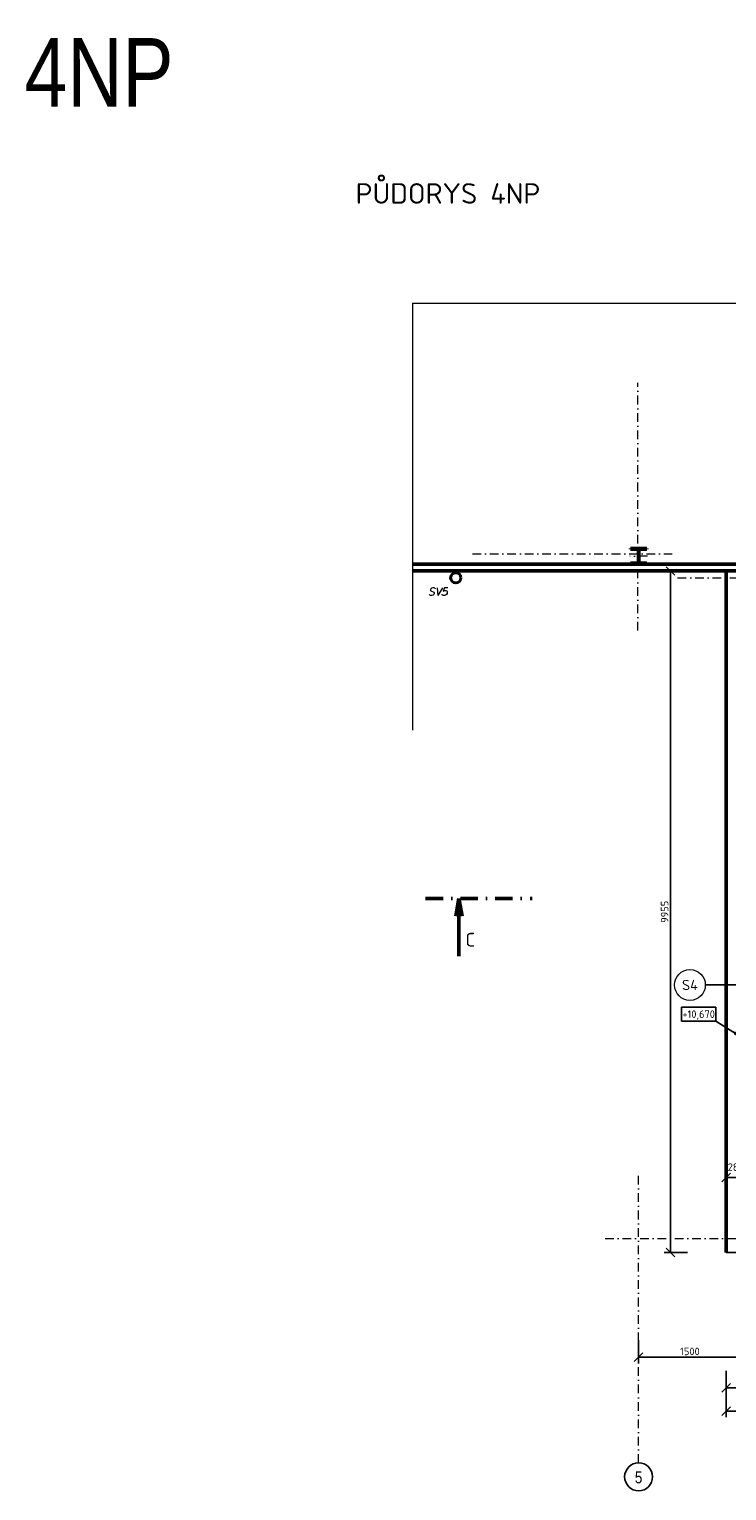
# Model space of a CAD drawing. Header units: millimetres. Extents: x -118752 to 407724, y -73278 to 155058.
# Tile 23 of 256: x 76542 to 86732, y -68883 to -47536. Entities that reach past the tile are written whole.
import ezdxf
from ezdxf.enums import TextEntityAlignment as Align

# ---------------------------------------------------------------- set-up
doc = ezdxf.new("R2010")
doc.units = ezdxf.units.MM
doc.header["$LTSCALE"] = 10
doc.linetypes.add('DASHDOT', pattern=[25.4, 12.7, -6.35, 0, -6.35])
for name, color, linetype, lineweight in [('CKBUBLINY', 1, 'Continuous', 18), ('CKBUBLINY_POPIS', 3, 'Continuous', 25), ('CKKOTY', 3, 'Continuous', 25), ('CKKOTY_VYS', 3, 'Continuous', 25), ('CKPOPIS_POHLED', 3, 'Continuous', 25), ('CKRASTR', 7, 'DASHDOT', 15), ('CKRASTR_POPIS', 3, 'Continuous', 25), ('CKREZY_OZNACENI', 4, 'DASHDOT', 50), ('CKSTENY_PODROVINOU', 7, 'Continuous', 25), ('CKSTENY_REZ', 6, 'Continuous', 50), ('CKTEXTY_MALE', 3, 'Continuous', 18), ('CSPROFILY_OSY', 1, 'DASHDOT', 18), ('CSPROFILY_REZY', 4, 'Continuous', 50), ('ZTI-DEŠŤOVÁ-KANALIZACE', 210, 'KANALIZACE', 40)]:
    doc.layers.add(name, color=color, linetype=linetype, lineweight=lineweight)
doc.styles.add('Arial', font='arial.ttf', dxfattribs={"width": 0.8})
doc.styles.add('KURZIVA', font='italic__.ttf')
doc.styles.get("Standard").update_dxf_attribs({"font": 'isocpeur.ttf'})
doc.linetypes.add('KANALIZACE', pattern='A,30,-3.5,["C",Standard,S=2.54,R=0,X=-3.81,Y=-1.27],-0.001', length=33.501)
doc.linetypes.add('PRERUSENI', pattern='A,60,[100,CADKON.SHX,S=2.5,R=0,X=0,Y=0],-10', length=70)
doc.dimstyles.new('CADKON', dxfattribs={"dimscale": 50, "dimtxt": 2.2, "dimasz": 2.5, "dimexe": 1.8, "dimexo": 5, "dimgap": 0.6, "dimtad": 1, "dimrnd": 1, "dimtxsty": 'Standard', "dimblk1": 'OBLIQUE', "dimblk2": 'OBLIQUE', "dimsah": 1, "dimcen": 2.5, "dimadec": 1, "dimazin": 2, "dimtfac": 1, "dimtdec": 4, "dimtix": 1, "dimtmove": 2, "dimatfit": 3, "dimldrblk": 'OPEN30', "dimfxl": 5, "dimfxlon": 1, "dimtolj": 1, "dimarcsym": 0})

# ---------------------------------------------------------------- blocks, each defined once
blk = doc.blocks.new('_OBLIQUE')
at = {"color": 0, "linetype": 'ByBlock'}
blk.add_line((-0.5, -0.5), (0.5, 0.5), dxfattribs=at)
blk = doc.blocks.new('*D8133')
at = {"layer": 'CKKOTY', "color": 0, "lineweight": -2}
for p, q in [((85444, -66683), (85444, -67023)), ((86944, -66683), (86944, -67023)), ((86944, -66933), (85444, -66933))]:
    blk.add_line(p, q, dxfattribs=at)
at = {"layer": 'Defpoints', "color": 0}
for p in [(85444, -65199), (86944, -65404), (85444, -66933)]:
    blk.add_point(p, dxfattribs=at)
at = {"layer": 'CKKOTY', "color": 0, "lineweight": -2, "xscale": 125, "yscale": 125, "zscale": 125, "rotation": 180}
blk.add_blockref('_OBLIQUE', (85444, -66933), dxfattribs=at)
at = {"layer": 'CKKOTY', "color": 0, "lineweight": -2, "xscale": 125, "yscale": 125, "zscale": 125}
blk.add_blockref('_OBLIQUE', (86944, -66933), dxfattribs=at)
at = {"layer": 'CKKOTY', "color": 0, "insert": (86194, -66848), "char_height": 110, "attachment_point": 5}
blk.add_mtext('\\A1;1500', dxfattribs=at)
blk = doc.blocks.new('_Open30')
at = {"color": 0, "lineweight": -2}
for p, q in [((-1, 0.27), (0, 0)), ((0, 0), (-1, -0.27)), ((0, 0), (-1, 0))]:
    blk.add_line(p, q, dxfattribs=at)
blk = doc.blocks.new('*D8134')
at = {"layer": 'CKKOTY', "color": 0, "lineweight": -2}
for p, q in [((86724, -67130), (86724, -67470)), ((91229, -67130), (91229, -67470)), ((86724, -67380), (91229, -67380))]:
    blk.add_line(p, q, dxfattribs=at)
at = {"layer": 'Defpoints', "color": 0}
for p in [(86724, -65404), (91229, -65404), (91229, -67380)]:
    blk.add_point(p, dxfattribs=at)
at = {"layer": 'CKKOTY', "color": 0, "lineweight": -2, "xscale": 125, "yscale": 125, "zscale": 125, "rotation": 180}
blk.add_blockref('_OBLIQUE', (86724, -67380), dxfattribs=at)
at = {"layer": 'CKKOTY', "color": 0, "lineweight": -2, "xscale": 125, "yscale": 125, "zscale": 125}
blk.add_blockref('_OBLIQUE', (91229, -67380), dxfattribs=at)
at = {"layer": 'CKKOTY', "color": 0, "insert": (88977, -67295), "char_height": 110, "attachment_point": 5}
blk.add_mtext('\\A1;4505', dxfattribs=at)
blk = doc.blocks.new('_Open90')
at = {"color": 0, "lineweight": -2}
for p, q in [((0, 0), (-1, 0)), ((-0.5, 0.5), (0, 0)), ((0, 0), (-0.5, -0.5))]:
    blk.add_line(p, q, dxfattribs=at)
blk = doc.blocks.new('*D8146')
at = {"layer": 'CKKOTY', "color": 0, "lineweight": -2}
for p, q in [((86724, -64556), (86724, -64216)), ((87004, -64556), (87004, -64216)), ((87004, -64306), (86724, -64306))]:
    blk.add_line(p, q, dxfattribs=at)
at = {"layer": 'Defpoints', "color": 0}
for p in [(86724, -64306), (87004, -65124), (86724, -65404)]:
    blk.add_point(p, dxfattribs=at)
at = {"layer": 'CKKOTY', "color": 0, "lineweight": -2, "xscale": 125, "yscale": 125, "zscale": 125, "rotation": 180}
blk.add_blockref('_OBLIQUE', (86724, -64306), dxfattribs=at)
at = {"layer": 'CKKOTY', "color": 0, "lineweight": -2, "xscale": 125, "yscale": 125, "zscale": 125}
blk.add_blockref('_OBLIQUE', (87004, -64306), dxfattribs=at)
at = {"layer": 'CKKOTY', "color": 0, "insert": (86863, -64156), "char_height": 110, "attachment_point": 5}
blk.add_mtext('\\A1;280', dxfattribs=at)
blk = doc.blocks.new('*D8311')
at = {"layer": 'CKKOTY', "color": 0, "lineweight": -2}
for p, q in [((86724, -67470), (86724, -67810)), ((103664, -67470), (103664, -67810)), ((86724, -67720), (103664, -67720))]:
    blk.add_line(p, q, dxfattribs=at)
at = {"layer": 'Defpoints', "color": 0}
for p in [(86724, -65404), (103664, -65404), (103664, -67720)]:
    blk.add_point(p, dxfattribs=at)
at = {"layer": 'CKKOTY', "color": 0, "lineweight": -2, "xscale": 125, "yscale": 125, "zscale": 125, "rotation": 180}
blk.add_blockref('_OBLIQUE', (86724, -67720), dxfattribs=at)
at = {"layer": 'CKKOTY', "color": 0, "lineweight": -2, "xscale": 125, "yscale": 125, "zscale": 125}
blk.add_blockref('_OBLIQUE', (103664, -67720), dxfattribs=at)
at = {"layer": 'CKKOTY', "color": 0, "insert": (95194, -67635), "char_height": 110, "attachment_point": 5}
blk.add_mtext('\\A1;16940', dxfattribs=at)
blk = doc.blocks.new('*D8312')
at = {"layer": 'CKKOTY', "color": 0, "lineweight": -2}
for p, q in [((86159, -55449), (85819, -55449)), ((85909, -65404), (85909, -55449)), ((86159, -65404), (85819, -65404))]:
    blk.add_line(p, q, dxfattribs=at)
at = {"layer": 'Defpoints', "color": 0}
for p in [(85909, -55449), (86724, -55449), (86724, -65404)]:
    blk.add_point(p, dxfattribs=at)
at = {"layer": 'CKKOTY', "color": 0, "lineweight": -2, "xscale": 125, "yscale": 125, "zscale": 125}
for p, rotation in [((85909, -55449), 90), ((85909, -65404), 270)]:
    blk.add_blockref('_OBLIQUE', p, dxfattribs=dict(at, rotation=rotation))
at = {"layer": 'CKKOTY', "color": 0, "insert": (85824, -60427), "char_height": 110, "attachment_point": 5, "rotation": 90}
blk.add_mtext('\\A1;9955', dxfattribs=at)
blk = doc.blocks.new('*U5246')
at = {"color": 0, "linetype": 'ByBlock', "lineweight": -2}
blk.add_lwpolyline([(-5, -2), (5, -2), (5, 2), (-5, 2), (-5, -2)], dxfattribs=at)
blk = doc.blocks.new('CK_S_EXT_HEAHEA240')
for p, q in [((-120, 115), (120, 115)), ((-120, 115), (-120, 103)), ((-120, 103), (-24.75, 103)), ((-3.75, -82), (-3.75, 82)), ((3.75, -82), (3.75, 82)), ((120, 103), (24.75, 103)), ((120, 115), (120, 103)), ((-120, -115), (-120, -103)), ((-120, -103), (-24.75, -103)), ((-120, -115), (120, -115)), ((120, -103), (24.75, -103)), ((120, -115), (120, -103))]:
    blk.add_line(p, q)
for centre, start, end in [((-24.75, 82), 0, 90), ((24.75, 82), 90, 180), ((-24.75, -82), 270, 0), ((24.75, -82), 180, 270)]:
    blk.add_arc(centre, 21, start, end)
blk = doc.blocks.new('CK_BUBBLE_1_0_0')
at = {"color": 0, "linetype": 'ByBlock', "lineweight": -2}
blk.add_circle((0, 0), 1, dxfattribs=at)

msp = doc.modelspace()

# ---------------------------------------------------------------- linework, layer by layer
at = {"layer": 'CKRASTR', "linetype": 'PRERUSENI'}
for q in [(82142.953, -57775.336), (104744.547, -51536.667)]:
    msp.add_line((82142.953, -51536.667), q, dxfattribs=at)
at = {"layer": 'CKRASTR'}
for p, q in [((85432.373, -56318.45), (85432.373, -52698.898)), ((83017.955, -55198.898), (85932.373, -55198.898)), ((86014.432, -55548.898), (88010.503, -55548.898)), ((85444.387, -68476.36), (85444.387, -64193.287)), ((84956.815, -65198.898), (106484.245, -65198.898))]:
    msp.add_line(p, q, dxfattribs=at)
at = {"layer": 'CKRASTR_POPIS'}
msp.add_circle((85444.387, -68679.174), 203.923, dxfattribs=at)
at = {"layer": 'CKREZY_OZNACENI', "ltscale": 2}
msp.add_line((82333.487, -60230.74), (83887.438, -60230.74), dxfattribs=at)
at = {"layer": 'CKREZY_OZNACENI', "linetype": 'Continuous'}
for q in [(82774.317, -60489.252), (82819.9, -61076.191), (82865.483, -60489.252)]:
    msp.add_line((82819.9, -60230.74), q, dxfattribs=at)
at = {"layer": 'CKSTENY_PODROVINOU'}
for p, q in [((86724.387, -65404.398), (86724.387, -55448.898)), ((91229.387, -65404.398), (86724.387, -65404.398))]:
    msp.add_line(p, q, dxfattribs=at)
at = {"layer": 'CKSTENY_REZ'}
for p, q in [((82142.953, -55348.898), (103564.387, -55348.898)), ((82142.953, -55448.898), (91559.387, -55448.898)), ((86724.387, -55448.898), (86724.387, -65404.398))]:
    msp.add_line(p, q, dxfattribs=at)
at = {"layer": 'CSPROFILY_OSY'}
for p, q in [((85574.387, -55233.898), (85314.387, -55233.898)), ((85444.387, -55108.898), (85444.387, -55358.898))]:
    msp.add_line(p, q, dxfattribs=at)
at = {"layer": 'ZTI-DEŠŤOVÁ-KANALIZACE'}
msp.add_circle((82773.74, -55548.898), 75, dxfattribs=at)

# ---------------------------------------------------------------- block references
at = {"layer": 'CKBUBLINY'}
ref = msp.add_blockref('CK_BUBBLE_1_0_0', (86194, -61495.56), dxfattribs=dict(at, xscale=225, yscale=225, zscale=225))
ref.add_attrib('NUM1', 'S4', dxfattribs={"layer": 'CKBUBLINY_POPIS', "height": 150}).set_placement((86194, -61495.56), align=Align.MIDDLE_CENTER)
at = {"layer": 'CKKOTY_VYS'}
ref = msp.add_blockref('*U5246', (86321.885, -61922.044), dxfattribs=dict(at, xscale=50, yscale=50, zscale=50))
ref.add_attrib('Výška', '+10,670', dxfattribs={"layer": '0', "color": 0, "linetype": 'ByBlock', "lineweight": -2, "height": 110}).set_placement((86321.885, -61922.044), align=Align.MIDDLE_CENTER)
at = {"layer": 'CSPROFILY_REZY', "rotation": 180}
msp.add_blockref('CK_S_EXT_HEAHEA240', (85444.387, -55233.898), dxfattribs=at)

# ---------------------------------------------------------------- texts
at = {"layer": 'CKPOPIS_POHLED'}
msp.add_text('PŮDORYS 4NP', height=300, dxfattribs=at).set_placement((81309.98, -50084.834))
msp.add_text('C', height=200, dxfattribs=at).set_placement((82985.906, -60834.443), align=Align.MIDDLE_CENTER)
at = {"layer": 'CKRASTR_POPIS', "style": 'Arial', "width": 0.8}
for s, height, p in [('4NP', 1000, (77562.978, -48165.897)), ('5', 175, (85444.387, -68687.632))]:
    msp.add_text(s, height=height, dxfattribs=at).set_placement(p, align=Align.MIDDLE)
at = {"layer": 'CKTEXTY_MALE', "style": 'KURZIVA'}
msp.add_text('SV5', height=115, dxfattribs=at).set_placement((82366.038, -55808.669))

# ---------------------------------------------------------------- dimensions: what is measured, and where the dimension line sits
at = {"layer": 'CKKOTY'}
dim = msp.add_linear_dim(base=(85909.213, -55448.898), p1=(86724.387, -65404.398), p2=(86724.387, -55448.898), angle=90, dimstyle='CADKON', override={"dimscale": 50, "dimexo": 10}, dxfattribs=at)
dim.commit()
dim.dimension.update_dxf_attribs({"geometry": '*D8312', "text_midpoint": (85824.213, -60426.648)})
dim = msp.add_linear_dim(base=(86724.387, -64305.941), p1=(87004.387, -65124.398), p2=(86724.387, -65404.398), dimstyle='CADKON', override={"dimscale": 50, "dimexo": 10, "dimtmove": 2}, dxfattribs=at)
dim.commit()
dim.dimension.update_dxf_attribs({"geometry": '*D8146', "text_midpoint": (86862.759, -64156.335), "dimtype": 160})
for base, p1, p2, override, picture, middle in [((85444.387, -66932.791), (86944.387, -65404.398), (85444.387, -65198.898), {"dimscale": 50, "dimexo": 10, "dimtmove": 2}, '*D8133', (86194.387, -66847.791)), ((91229.387, -67379.823), (86724.387, -65404.398), (91229.387, -65404.398), {"dimscale": 50, "dimexo": 10, "dimldrblk": 'Open90'}, '*D8134', (88976.887, -67294.823)), ((103664.387, -67719.636), (86724.387, -65404.398), (103664.387, -65404.398), {"dimscale": 50, "dimexo": 10}, '*D8311', (95194.387, -67634.636))]:
    dim = msp.add_linear_dim(base=base, p1=p1, p2=p2, dimstyle='CADKON', override=override, dxfattribs=at)
    dim.commit()
    dim.dimension.update_dxf_attribs({"geometry": picture, "text_midpoint": middle})

# ---------------------------------------------------------------- leaders
at = {"layer": 'CKBUBLINY'}
msp.add_leader([(86940.262, -61495.56), (86419, -61495.56)], dimstyle='CADKON', override={"dimasz": 2.5, "dimldrblk": 'DotSmall'}, dxfattribs=at)
at = {"layer": 'CKKOTY_VYS'}
msp.add_leader([(86861.824, -62204.165), (86571.885, -62022.044)], dimstyle='CADKON', override={"dimscale": 50, "dimasz": 1, "dimldrblk": 'Dot'}, dxfattribs=at)

doc.saveas('drawing.dxf')
